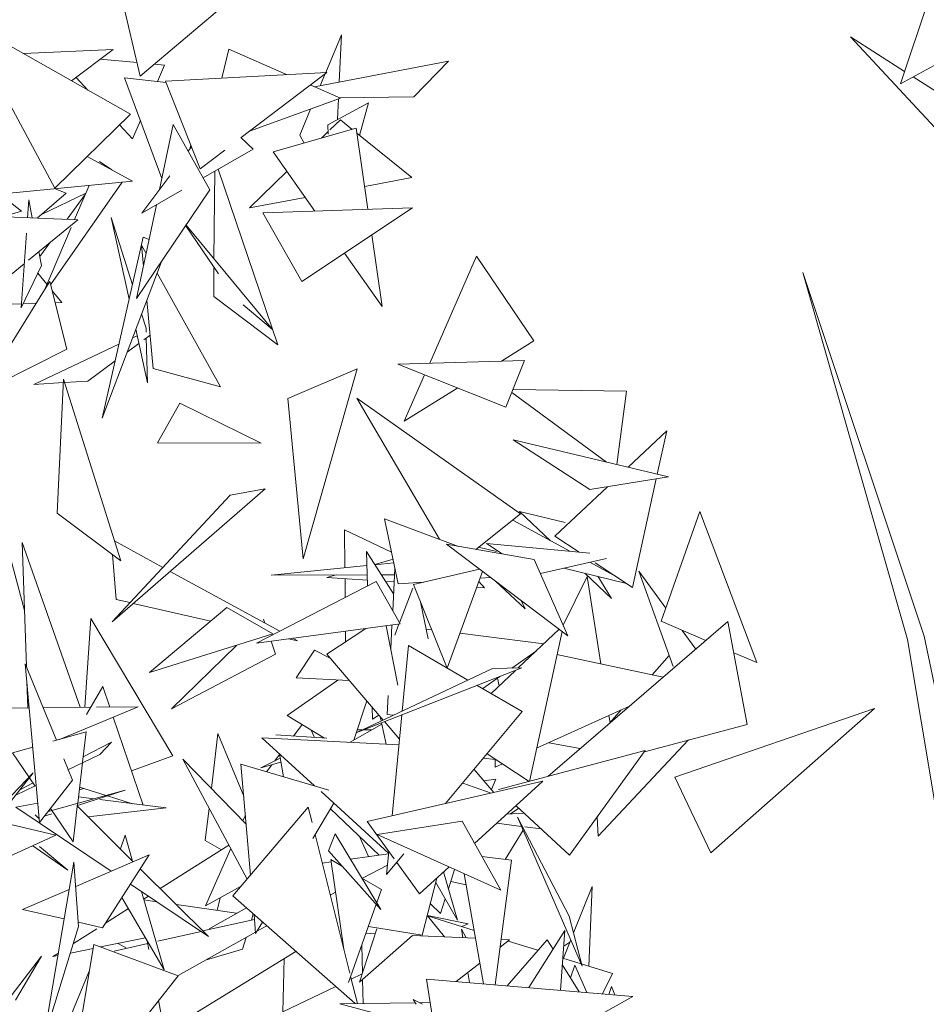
# Model space of a CAD drawing. Header units: metres. Extents: x -14.5 to 13.2, y -19 to 3.3.
# Tile 167 of 210: x 11.229 to 11.404, y 2.838 to 3.028. Entities that reach past the tile are written whole.
import ezdxf

# ---------------------------------------------------------------- set-up
doc = ezdxf.new("R2010")
doc.units = ezdxf.units.M
doc.layers.add('G-IMPT', color=7, linetype='Continuous', lineweight=5)
doc.layers.add('L-PLNT', color=7, linetype='Continuous', lineweight=5, true_color=0x005900)

# ---------------------------------------------------------------- blocks, each defined once
blk = doc.blocks.new('ÁRVORES ORNAMENTAIS - Pequeno e Médio Porte - Ipê-roxo-2870950-CORTE_CALÇADA')
at = {"layer": 'G-IMPT', "color": 253, "true_color": 0xaaaaaa}
for p, q in [((7.50855, 3.03213), (7.51221, 3.01668)), ((7.66495, 3.03338), (7.65887, 3.01522)), ((7.51221, 3.01668), (7.52959, 3.03132)), ((7.49573, 2.99509), (7.4783, 3.0275)), ((7.51034, 3.00932), (7.4783, 3.0275)), ((7.67935, 3.02636), (7.65887, 3.01522)), ((7.548, 3.0174), (7.55101, 3.02463)), ((7.55059, 3.01551), (7.55101, 3.02463)), ((7.65966, 3.0176), (7.64923, 3.02428)), ((7.6689, 3.00311), (7.64923, 3.02428)), ((7.48968, 3.02105), (7.50697, 3.02183)), ((7.49895, 3.01578), (7.50697, 3.02183)), ((7.5293, 3.02186), (7.52798, 3.01632)), ((7.5293, 3.02186), (7.54041, 3.01699)), ((7.51159, 3.0193), (7.50445, 3.01993)), ((7.51691, 3.01882), (7.51496, 3.019)), ((7.51552, 3.01563), (7.51691, 3.01882)), ((7.5717, 3.01955), (7.54586, 3.0146)), ((7.56497, 3.01269), (7.5717, 3.01955)), ((7.51709, 3.01574), (7.54819, 3.01741)), ((7.53166, 3.00482), (7.54819, 3.01741)), ((7.54693, 3.01481), (7.54792, 3.0172)), ((7.50208, 3.01401), (7.49984, 3.01645)), ((7.51721, 3.01544), (7.5092, 3.01633)), ((7.5092, 3.01633), (7.51639, 2.99693)), ((7.52378, 2.99881), (7.51709, 3.01574)), ((7.545, 3.01498), (7.55084, 3.01242)), ((7.68349, 3.00235), (7.66131, 3.01655)), ((7.53332, 3.00608), (7.55084, 3.01242)), ((7.54841, 3.0073), (7.55627, 3.01155)), ((7.55026, 3.0083), (7.55044, 3.01228)), ((7.56497, 3.01269), (7.55059, 3.01253)), ((7.55627, 3.01155), (7.55454, 3.00526)), ((7.49573, 2.99509), (7.51034, 3.00932)), ((7.54298, 3.00529), (7.54507, 3.01033)), ((7.51071, 3.00457), (7.51225, 3.00811)), ((7.51858, 3.00734), (7.51595, 2.99482)), ((7.52567, 2.99472), (7.51858, 3.00734)), ((7.55084, 3.00827), (7.54881, 3.0063)), ((7.55312, 3.00641), (7.55084, 3.00827)), ((7.51071, 3.00457), (7.50824, 3.00727)), ((7.55387, 3.00663), (7.53783, 3.00207)), ((7.54848, 3.00598), (7.54719, 3.00473)), ((7.54841, 3.0073), (7.5485, 3.00549)), ((7.55387, 3.00663), (7.55615, 2.991)), ((7.56458, 2.99711), (7.55401, 3.0057)), ((7.53399, 3.00257), (7.53161, 3.00487)), ((7.54298, 3.00529), (7.54386, 3.00378)), ((7.47496, 3.00187), (7.4893, 2.99063)), ((7.5221, 3.00304), (7.52147, 3.0022)), ((7.52198, 3.00336), (7.52181, 3.00265)), ((7.52378, 2.99881), (7.52852, 3.00243)), ((7.53399, 3.00257), (7.52436, 2.99705)), ((7.53783, 3.00207), (7.54589, 2.99064)), ((7.50196, 3.00115), (7.51071, 2.99644)), ((7.50433, 3.00024), (7.50673, 2.99858)), ((7.52644, 2.98144), (7.5266, 2.99833)), ((7.53879, 2.96487), (7.52726, 2.99871)), ((7.54052, 2.99826), (7.53332, 2.99127)), ((7.48636, 2.99401), (7.51071, 2.99644)), ((7.50871, 2.99624), (7.49493, 2.9764)), ((7.51793, 2.99746), (7.51254, 2.99027)), ((7.56458, 2.99711), (7.55551, 2.99541)), ((7.49232, 2.98928), (7.49795, 2.99413)), ((7.49316, 2.99), (7.50172, 2.99413)), ((7.49795, 2.99413), (7.49582, 2.99495)), ((7.50235, 2.9956), (7.49953, 2.989)), ((7.52567, 2.99472), (7.51152, 2.97378)), ((7.52021, 2.99466), (7.51254, 2.99027)), ((7.49069, 2.99282), (7.49045, 2.98936)), ((7.49069, 2.99282), (7.49138, 2.98932)), ((7.49809, 2.98906), (7.50161, 2.99386)), ((7.54404, 2.99327), (7.53332, 2.99127)), ((7.48565, 2.98955), (7.4893, 2.99063)), ((7.51533, 2.99186), (7.51152, 2.97378)), ((7.53585, 2.9903), (7.56474, 2.9913)), ((7.54338, 2.97704), (7.53585, 2.9903)), ((7.54338, 2.97704), (7.56474, 2.9913)), ((7.48051, 2.98975), (7.5002, 2.98897)), ((7.49068, 2.98118), (7.5002, 2.98897)), ((7.5107, 2.97643), (7.50663, 2.9894)), ((7.51007, 2.97368), (7.50663, 2.9894)), ((7.49889, 2.9875), (7.49372, 2.9754)), ((7.52734, 2.97851), (7.52101, 2.98783)), ((7.52108, 2.98793), (7.53773, 2.96778)), ((7.49025, 2.98641), (7.48925, 2.972)), ((7.49285, 2.98189), (7.4948, 2.98455)), ((7.51278, 2.98561), (7.50486, 2.95068)), ((7.51278, 2.98561), (7.51392, 2.98519)), ((7.55688, 2.98605), (7.5589, 2.97222)), ((7.49267, 2.98281), (7.49319, 2.98017)), ((7.51284, 2.98002), (7.51245, 2.98408)), ((7.51335, 2.98246), (7.51245, 2.98408)), ((7.51623, 2.98075), (7.50486, 2.95068)), ((7.55161, 2.98253), (7.5589, 2.97222)), ((7.5771, 2.98192), (7.56805, 2.9613)), ((7.5771, 2.98192), (7.58815, 2.96559)), ((7.48237, 2.97438), (7.48984, 2.98049)), ((7.49319, 2.98017), (7.48925, 2.972)), ((7.52638, 2.97418), (7.52643, 2.97966)), ((7.49247, 2.97867), (7.4942, 2.97653)), ((7.49476, 2.97708), (7.49374, 2.97544)), ((7.49808, 2.964), (7.49476, 2.97708)), ((7.52772, 2.95672), (7.51545, 2.97869)), ((7.66021, 2.908), (7.64006, 2.9788)), ((7.66345, 2.90863), (7.64006, 2.9788)), ((7.49373, 2.97543), (7.48144, 2.95564)), ((7.49521, 2.97529), (7.49708, 2.97299)), ((7.51473, 2.96026), (7.51347, 2.97344)), ((7.53879, 2.96487), (7.52638, 2.97418)), ((7.48184, 2.97257), (7.4893, 2.97278)), ((7.48963, 2.97279), (7.49213, 2.97285)), ((7.4958, 2.97296), (7.49708, 2.97299)), ((7.53205, 2.97257), (7.53773, 2.96778)), ((7.51333, 2.96803), (7.51247, 2.9708)), ((7.51362, 2.95748), (7.51135, 2.96785)), ((7.51333, 2.96803), (7.51335, 2.96728)), ((7.51162, 2.96661), (7.51072, 2.96619)), ((7.51411, 2.96673), (7.51288, 2.96582)), ((7.51338, 2.96619), (7.51362, 2.95748)), ((7.58815, 2.96559), (7.58189, 2.96171)), ((7.49808, 2.964), (7.48144, 2.95564)), ((7.50809, 2.96495), (7.49169, 2.95721)), ((7.51195, 2.96513), (7.50969, 2.96345)), ((7.58637, 2.96185), (7.56191, 2.96112)), ((7.58277, 2.95284), (7.58637, 2.96185)), ((7.50736, 2.96173), (7.50211, 2.95783)), ((7.51473, 2.96026), (7.52772, 2.95672)), ((7.54066, 2.95446), (7.55406, 2.96022)), ((7.55406, 2.96022), (7.54367, 2.92354)), ((7.58277, 2.95284), (7.56191, 2.96112)), ((7.49621, 2.93239), (7.49742, 2.95824)), ((7.50847, 2.92316), (7.49742, 2.95824)), ((7.56707, 2.95907), (7.56313, 2.95009)), ((7.49739, 2.95755), (7.49169, 2.95721)), ((7.50211, 2.95783), (7.49763, 2.95756)), ((7.5735, 2.95652), (7.56313, 2.95009)), ((7.60603, 2.95593), (7.58413, 2.95624)), ((7.54066, 2.95446), (7.54367, 2.92354)), ((7.56997, 2.92732), (7.55401, 2.95458)), ((7.58559, 2.93221), (7.55401, 2.95458)), ((7.60216, 2.94221), (7.58389, 2.95566)), ((7.60603, 2.95593), (7.60414, 2.94174)), ((7.51983, 2.95356), (7.51557, 2.94591)), ((7.53553, 2.94586), (7.51983, 2.95356)), ((7.60632, 2.94122), (7.61379, 2.94827)), ((7.61197, 2.93988), (7.61379, 2.94827)), ((7.53553, 2.94586), (7.51557, 2.94591)), ((7.59898, 2.93692), (7.58416, 2.94649)), ((7.58416, 2.94649), (7.61412, 2.93937)), ((7.59898, 2.93692), (7.61412, 2.93937)), ((7.60721, 2.91805), (7.61177, 2.93899)), ((7.53631, 2.93708), (7.50678, 2.91139)), ((7.53631, 2.93708), (7.52958, 2.93583)), ((7.59221, 2.92792), (7.60233, 2.93746)), ((7.52958, 2.93583), (7.50678, 2.91139)), ((7.48988, 2.91357), (7.4844, 2.93409)), ((7.50847, 2.92316), (7.49621, 2.93239)), ((7.57693, 2.92538), (7.58559, 2.93221)), ((7.59416, 2.93054), (7.58541, 2.93271)), ((7.59137, 2.92705), (7.58541, 2.93271)), ((7.61268, 2.9115), (7.62014, 2.93267)), ((7.63114, 2.90352), (7.62014, 2.93267)), ((7.56197, 2.91875), (7.55935, 2.93128)), ((7.55935, 2.93128), (7.57362, 2.92596)), ((7.5841, 2.93103), (7.59508, 2.92502)), ((7.55162, 2.92914), (7.56069, 2.92487)), ((7.55162, 2.92914), (7.55169, 2.92183)), ((7.59221, 2.92792), (7.59687, 2.92485)), ((7.49025, 2.90279), (7.48944, 2.92672)), ((7.50062, 2.8949), (7.48944, 2.92672)), ((7.50726, 2.92701), (7.51659, 2.92191)), ((7.58824, 2.9234), (7.57127, 2.92637)), ((7.59471, 2.90869), (7.57127, 2.92637)), ((7.57748, 2.92581), (7.58097, 2.92495)), ((7.58203, 2.92449), (7.57904, 2.92651)), ((7.57904, 2.92651), (7.59895, 2.92466)), ((7.50684, 2.92439), (7.50758, 2.91571)), ((7.5611, 2.91678), (7.55584, 2.92499)), ((7.55608, 2.91833), (7.55584, 2.92499)), ((7.55594, 2.92225), (7.53745, 2.92042)), ((7.56098, 2.92347), (7.55744, 2.92249)), ((7.56113, 2.92277), (7.55749, 2.92241)), ((7.58824, 2.9234), (7.59471, 2.90869)), ((7.5894, 2.92075), (7.60215, 2.92363)), ((7.59894, 2.92291), (7.60423, 2.92001)), ((7.60001, 2.92279), (7.60721, 2.91805)), ((7.51799, 2.92114), (7.53912, 2.90959)), ((7.556, 2.92044), (7.53745, 2.92042)), ((7.55004, 2.92044), (7.54824, 2.91994)), ((7.56129, 2.92045), (7.55875, 2.92044)), ((7.56093, 2.91353), (7.56136, 2.92169)), ((7.56491, 2.91862), (7.57768, 2.92154)), ((7.57825, 2.92111), (7.57144, 2.90245)), ((7.5938, 2.91077), (7.59844, 2.92015)), ((7.59395, 2.92178), (7.60604, 2.91882)), ((7.60311, 2.91591), (7.59796, 2.9208)), ((7.60107, 2.90328), (7.59844, 2.92015)), ((7.6005, 2.92018), (7.60311, 2.91591)), ((7.61503, 2.90277), (7.60838, 2.92115)), ((7.61358, 2.91406), (7.60838, 2.92115)), ((7.55776, 2.91919), (7.53464, 2.90729)), ((7.55604, 2.91943), (7.54824, 2.91994)), ((7.55172, 2.91971), (7.55175, 2.9161)), ((7.56235, 2.91098), (7.55776, 2.91919)), ((7.56122, 2.91909), (7.55955, 2.9192)), ((7.56197, 2.91875), (7.56695, 2.91908)), ((7.56491, 2.91862), (7.57144, 2.90247)), ((7.57861, 2.91796), (7.57714, 2.91806)), ((7.57754, 2.91917), (7.57861, 2.91796)), ((7.57778, 2.9198), (7.5798, 2.91994)), ((7.58073, 2.91924), (7.5865, 2.91392)), ((7.56223, 2.9112), (7.5648, 2.91789)), ((7.50758, 2.91571), (7.51024, 2.9151)), ((7.51088, 2.91496), (7.52584, 2.91154)), ((7.56773, 2.90813), (7.56626, 2.91526)), ((7.5865, 2.91392), (7.58568, 2.9155)), ((7.52893, 2.91413), (7.51398, 2.9016)), ((7.52893, 2.91413), (7.53778, 2.90905)), ((7.50152, 2.89491), (7.50265, 2.91205)), ((7.51852, 2.88554), (7.50265, 2.91205)), ((7.56235, 2.91098), (7.53464, 2.90729)), ((7.536, 2.91194), (7.53627, 2.91115)), ((7.55968, 2.91063), (7.56191, 2.8992)), ((7.56054, 2.9062), (7.56078, 2.91077)), ((7.5613, 2.9088), (7.56213, 2.91095)), ((7.6256, 2.91145), (7.59083, 2.88157)), ((7.61268, 2.9115), (7.62131, 2.90777)), ((7.6256, 2.91145), (7.62929, 2.89158)), ((7.53778, 2.90905), (7.51398, 2.9016)), ((7.54819, 2.90513), (7.55576, 2.9101)), ((7.55181, 2.90958), (7.55183, 2.90752)), ((7.56734, 2.91001), (7.56844, 2.90988)), ((7.5739, 2.90919), (7.59007, 2.90716)), ((7.58511, 2.90249), (7.59304, 2.90995)), ((7.58728, 2.88062), (7.59358, 2.90954)), ((7.6194, 2.90612), (7.61675, 2.90974)), ((7.67883, 2.83492), (7.66345, 2.90863)), ((7.53078, 2.90686), (7.51824, 2.89464)), ((7.53747, 2.90766), (7.53833, 2.90519)), ((7.54084, 2.90811), (7.54253, 2.90773)), ((7.54163, 2.90822), (7.54253, 2.90773)), ((7.56394, 2.9068), (7.56274, 2.89419)), ((7.56394, 2.9068), (7.57542, 2.90017)), ((7.67246, 2.83475), (7.66021, 2.908)), ((7.53833, 2.90519), (7.51824, 2.89464)), ((7.54585, 2.90595), (7.54232, 2.90057)), ((7.54885, 2.90436), (7.54585, 2.90595)), ((7.54819, 2.90513), (7.55906, 2.89245)), ((7.5839, 2.90247), (7.58865, 2.90582)), ((7.59261, 2.90508), (7.61312, 2.90072)), ((7.61425, 2.90493), (7.61096, 2.90118)), ((7.62672, 2.90543), (7.63114, 2.90352)), ((7.49604, 2.88854), (7.49004, 2.9033)), ((7.49279, 2.87271), (7.49004, 2.9033)), ((7.58583, 2.9025), (7.55398, 2.89006)), ((7.58015, 2.90241), (7.55398, 2.89006)), ((7.5799, 2.89758), (7.58462, 2.90202)), ((7.58583, 2.9025), (7.58015, 2.90241)), ((7.49052, 2.89482), (7.49035, 2.89986)), ((7.54053, 2.8933), (7.55031, 2.90016)), ((7.55254, 2.90005), (7.54232, 2.90057)), ((7.57721, 2.89913), (7.58592, 2.8941)), ((7.57829, 2.89851), (7.5816, 2.90084)), ((7.58116, 2.90054), (7.58146, 2.89905)), ((7.50185, 2.89352), (7.505, 2.89895)), ((7.505, 2.89895), (7.50636, 2.89495)), ((7.55988, 2.89354), (7.56007, 2.89718)), ((7.5534, 2.88854), (7.5559, 2.89614)), ((7.47852, 2.89471), (7.4908, 2.89482)), ((7.49348, 2.89484), (7.50266, 2.89492)), ((7.49666, 2.88872), (7.51183, 2.895)), ((7.50376, 2.89493), (7.51183, 2.895)), ((7.55702, 2.8926), (7.55693, 2.89493)), ((7.55824, 2.8934), (7.55702, 2.8926)), ((7.55988, 2.89354), (7.56107, 2.89341)), ((7.56267, 2.89345), (7.56082, 2.87395)), ((7.58592, 2.8941), (7.57113, 2.87633)), ((7.58867, 2.88699), (7.60662, 2.89514)), ((7.605, 2.8944), (7.60284, 2.89194)), ((7.61537, 2.88144), (7.6539, 2.89468)), ((7.62232, 2.86681), (7.6539, 2.89468)), ((7.50702, 2.89301), (7.5128, 2.87604)), ((7.54774, 2.88896), (7.54053, 2.8933)), ((7.54177, 2.88935), (7.54343, 2.89156)), ((7.55881, 2.89163), (7.55271, 2.88815)), ((7.55849, 2.89312), (7.55867, 2.89227)), ((7.55875, 2.89192), (7.55965, 2.8878)), ((7.55932, 2.89214), (7.56222, 2.88876)), ((7.60285, 2.8919), (7.60262, 2.89332)), ((7.62929, 2.89158), (7.60947, 2.88634)), ((7.50176, 2.89018), (7.49538, 2.88835)), ((7.50176, 2.89018), (7.50108, 2.88433)), ((7.52595, 2.87922), (7.52721, 2.88983)), ((7.53217, 2.87779), (7.52721, 2.88983)), ((7.5384, 2.88957), (7.54821, 2.88893)), ((7.5452, 2.89049), (7.54583, 2.88909)), ((7.55499, 2.89054), (7.55405, 2.89053)), ((7.55692, 2.89055), (7.55521, 2.89054)), ((7.5067, 2.8882), (7.50119, 2.88534)), ((7.5067, 2.8882), (7.50443, 2.88583)), ((7.54583, 2.87978), (7.53566, 2.88902)), ((7.56212, 2.88767), (7.53566, 2.88902)), ((7.59102, 2.88806), (7.59711, 2.88697)), ((7.60054, 2.87006), (7.618, 2.8886)), ((7.49148, 2.88724), (7.48759, 2.88612)), ((7.48759, 2.88612), (7.49196, 2.87969)), ((7.50443, 2.88583), (7.49823, 2.88283)), ((7.53817, 2.88455), (7.53908, 2.88578)), ((7.53905, 2.88594), (7.53985, 2.8815)), ((7.57912, 2.88593), (7.58727, 2.88062)), ((7.58133, 2.87903), (7.60965, 2.88659)), ((7.59503, 2.8664), (7.60965, 2.88659)), ((7.49834, 2.8829), (7.49749, 2.88498)), ((7.50106, 2.8842), (7.50015, 2.8764)), ((7.51852, 2.88554), (7.51055, 2.88264)), ((7.53283, 2.86175), (7.52042, 2.88489)), ((7.53264, 2.87237), (7.52042, 2.88489)), ((7.53163, 2.88395), (7.54861, 2.8789)), ((7.53163, 2.88395), (7.5335, 2.86253)), ((7.53921, 2.88507), (7.53548, 2.88323)), ((7.53935, 2.8843), (7.53548, 2.88323)), ((7.58078, 2.88484), (7.57839, 2.88506)), ((7.5807, 2.88485), (7.58066, 2.88335)), ((7.58066, 2.88335), (7.58208, 2.884)), ((7.47397, 2.86406), (7.49156, 2.88223)), ((7.48113, 2.86906), (7.49156, 2.88223)), ((7.49916, 2.88086), (7.49834, 2.88288)), ((7.5366, 2.88247), (7.53761, 2.88382)), ((7.58045, 2.87848), (7.57662, 2.88293)), ((7.49153, 2.88032), (7.48901, 2.87901)), ((7.49916, 2.88086), (7.49279, 2.87271)), ((7.55602, 2.87285), (7.58987, 2.88065)), ((7.5799, 2.87835), (7.57443, 2.8803)), ((7.57672, 2.86861), (7.58987, 2.88065)), ((7.58081, 2.88104), (7.57853, 2.88071)), ((7.58081, 2.88104), (7.57997, 2.87903)), ((7.62232, 2.86681), (7.61537, 2.88144)), ((7.49191, 2.87977), (7.48819, 2.87797)), ((7.50931, 2.87893), (7.49444, 2.87482)), ((7.50931, 2.87893), (7.50009, 2.87594)), ((7.50127, 2.87927), (7.50047, 2.87897)), ((7.50051, 2.8795), (7.50562, 2.87791)), ((7.56013, 2.86679), (7.5471, 2.87863)), ((7.49245, 2.87642), (7.48819, 2.87566)), ((7.50014, 2.87635), (7.49927, 2.86894)), ((7.50325, 2.87725), (7.50029, 2.87763)), ((7.51722, 2.87548), (7.50444, 2.8771)), ((7.50589, 2.87782), (7.51075, 2.8763)), ((7.54958, 2.87638), (7.5455, 2.8696)), ((7.48819, 2.87566), (7.50662, 2.86329)), ((7.49518, 2.87435), (7.4937, 2.87387)), ((7.49488, 2.87539), (7.49927, 2.86894)), ((7.50008, 2.87583), (7.51086, 2.86512)), ((7.51722, 2.87548), (7.50216, 2.87377)), ((7.52477, 2.86921), (7.5255, 2.87542)), ((7.5301, 2.85852), (7.54463, 2.87563)), ((7.54463, 2.87563), (7.54536, 2.8727)), ((7.55831, 2.86639), (7.54893, 2.8753)), ((7.58629, 2.87446), (7.58292, 2.87428)), ((7.58522, 2.87545), (7.58364, 2.87432)), ((7.58471, 2.87592), (7.59503, 2.8664)), ((7.48425, 2.87299), (7.49596, 2.87022)), ((7.49196, 2.87414), (7.49259, 2.87351)), ((7.49278, 2.87358), (7.49259, 2.87351)), ((7.53249, 2.87412), (7.53201, 2.87302)), ((7.56121, 2.86566), (7.55602, 2.87285)), ((7.57431, 2.87294), (7.55794, 2.87037)), ((7.57431, 2.87294), (7.58175, 2.8596)), ((7.58102, 2.87254), (7.58579, 2.87193)), ((7.5975, 2.84494), (7.58501, 2.87373)), ((7.59499, 2.85461), (7.58501, 2.87373)), ((7.60054, 2.87006), (7.60034, 2.87373)), ((7.58264, 2.86556), (7.5861, 2.87123)), ((7.58644, 2.87185), (7.58956, 2.87145)), ((7.48229, 2.86403), (7.49596, 2.87022)), ((7.5084, 2.86757), (7.50929, 2.87023)), ((7.50929, 2.87023), (7.51073, 2.86525)), ((7.52477, 2.86921), (7.5279, 2.86743)), ((7.54595, 2.87034), (7.55263, 2.84364)), ((7.54982, 2.87046), (7.54854, 2.86719)), ((7.54982, 2.87046), (7.55865, 2.85592)), ((7.55442, 2.87009), (7.55622, 2.8661)), ((7.55794, 2.87037), (7.58175, 2.8596)), ((7.4915, 2.8682), (7.49826, 2.86346)), ((7.49278, 2.86808), (7.49826, 2.86346)), ((7.52931, 2.86832), (7.51607, 2.85994)), ((7.52966, 2.86766), (7.52481, 2.85659)), ((7.55865, 2.85592), (7.54854, 2.86719)), ((7.56016, 2.86711), (7.55974, 2.86263)), ((7.49943, 2.86504), (7.49352, 2.8306)), ((7.50033, 2.85262), (7.49943, 2.86504)), ((7.49977, 2.86032), (7.51392, 2.86644)), ((7.50494, 2.85238), (7.51392, 2.86644)), ((7.54733, 2.86484), (7.54905, 2.86508)), ((7.55147, 2.84827), (7.54898, 2.86553)), ((7.55122, 2.8642), (7.54898, 2.86553)), ((7.55277, 2.86561), (7.56012, 2.86665)), ((7.56306, 2.86662), (7.55974, 2.86263)), ((7.56611, 2.85889), (7.5617, 2.86499)), ((7.5781, 2.86613), (7.58384, 2.86541)), ((7.58384, 2.86541), (7.5807, 2.84136)), ((7.51222, 2.86377), (7.52537, 2.85071)), ((7.55991, 2.86443), (7.55507, 2.86191)), ((7.56611, 2.85889), (7.5718, 2.8641)), ((7.57075, 2.86313), (7.57344, 2.85382)), ((7.57168, 2.8599), (7.57285, 2.86362)), ((7.55873, 2.85972), (7.55499, 2.86195)), ((7.56663, 2.85095), (7.56946, 2.86196)), ((7.56923, 2.86107), (7.57344, 2.85382)), ((7.5751, 2.86064), (7.57213, 2.86131)), ((7.57473, 2.86278), (7.57841, 2.84155)), ((7.48953, 2.85589), (7.49853, 2.85978)), ((7.51032, 2.86081), (7.52537, 2.85071)), ((7.51243, 2.85939), (7.5168, 2.84426)), ((7.53168, 2.86039), (7.52481, 2.85659)), ((7.54989, 2.85921), (7.54887, 2.85867)), ((7.55785, 2.85724), (7.55873, 2.85972)), ((7.59582, 2.8514), (7.59943, 2.86035)), ((7.59875, 2.84496), (7.59943, 2.86035)), ((7.50868, 2.85824), (7.5168, 2.84426)), ((7.51378, 2.85849), (7.51286, 2.8579)), ((7.5129, 2.85775), (7.5154, 2.85739)), ((7.52762, 2.85815), (7.52704, 2.85572)), ((7.5301, 2.85852), (7.55368, 2.83773)), ((7.57017, 2.85512), (7.57106, 2.85792)), ((7.49754, 2.85406), (7.48953, 2.85589)), ((7.50995, 2.85606), (7.50549, 2.85324)), ((7.51919, 2.85685), (7.5308, 2.85518)), ((7.53269, 2.85624), (7.52548, 2.85219)), ((7.5524, 2.84181), (7.55774, 2.85694)), ((7.57017, 2.85512), (7.56819, 2.857)), ((7.52432, 2.85175), (7.53425, 2.85399)), ((7.53365, 2.85385), (7.53402, 2.85506)), ((7.53416, 2.85494), (7.53448, 2.85127)), ((7.53581, 2.85348), (7.53448, 2.85127)), ((7.56761, 2.85475), (7.57545, 2.85315)), ((7.57662, 2.85186), (7.56763, 2.85466)), ((7.57091, 2.8506), (7.56763, 2.85466)), ((7.5975, 2.84494), (7.59499, 2.85461)), ((7.50033, 2.85262), (7.49352, 2.8306)), ((7.50383, 2.85219), (7.49931, 2.84933)), ((7.50494, 2.85238), (7.50027, 2.85344)), ((7.51559, 2.84978), (7.52394, 2.85166)), ((7.53473, 2.85169), (7.53664, 2.85275)), ((7.55787, 2.85219), (7.55453, 2.84189)), ((7.56663, 2.85095), (7.55622, 2.85261)), ((7.57509, 2.85041), (7.57422, 2.85209)), ((7.57446, 2.85044), (7.57422, 2.85209)), ((7.57427, 2.85259), (7.57545, 2.85315)), ((7.58715, 2.84082), (7.59414, 2.85183)), ((7.59326, 2.8403), (7.59414, 2.85183)), ((7.51324, 2.8504), (7.50455, 2.84866)), ((7.51354, 2.84986), (7.51387, 2.8482)), ((7.51953, 2.84316), (7.53446, 2.85153)), ((7.53193, 2.84821), (7.53263, 2.8505)), ((7.56475, 2.85086), (7.55453, 2.84189)), ((7.55576, 2.8513), (7.55756, 2.85122)), ((7.56475, 2.85089), (7.57689, 2.85033)), ((7.58164, 2.8486), (7.58346, 2.85002)), ((7.58184, 2.8501), (7.58346, 2.85002)), ((7.58301, 2.84117), (7.59071, 2.85007)), ((7.58894, 2.84802), (7.58319, 2.84981)), ((7.59185, 2.84822), (7.59071, 2.85007)), ((7.59384, 2.84649), (7.59528, 2.85006)), ((7.50324, 2.84914), (7.49811, 2.81833)), ((7.50311, 2.84837), (7.49875, 2.84749)), ((7.51953, 2.84312), (7.50324, 2.84914)), ((7.50716, 2.84788), (7.51365, 2.84934)), ((7.50958, 2.84842), (7.50796, 2.84934)), ((7.51693, 2.83231), (7.54225, 2.84781)), ((7.53193, 2.84821), (7.52479, 2.84611)), ((7.55508, 2.84359), (7.55495, 2.84902)), ((7.59391, 2.8488), (7.59508, 2.84957)), ((7.47683, 2.82563), (7.49319, 2.84687)), ((7.48813, 2.83839), (7.49319, 2.84687)), ((7.49642, 2.84749), (7.49534, 2.84681)), ((7.49633, 2.84701), (7.49534, 2.84681)), ((7.54, 2.84643), (7.53973, 2.83617)), ((7.60335, 2.84353), (7.59373, 2.84653)), ((7.50238, 2.84398), (7.49341, 2.82244)), ((7.57319, 2.842), (7.57772, 2.84554)), ((7.59689, 2.83999), (7.59364, 2.8453)), ((7.59605, 2.84513), (7.59524, 2.84268)), ((7.59605, 2.84513), (7.59838, 2.83987)), ((7.51953, 2.84312), (7.49763, 2.81546)), ((7.5528, 2.84295), (7.55411, 2.83774)), ((7.55293, 2.84245), (7.55503, 2.84345)), ((7.55522, 2.83776), (7.55511, 2.8424)), ((7.57001, 2.82578), (7.56747, 2.84248)), ((7.56747, 2.84248), (7.60723, 2.83912)), ((7.57573, 2.84178), (7.57544, 2.84375)), ((7.60335, 2.84353), (7.6014, 2.83961)), ((7.53973, 2.83617), (7.54994, 2.84103)), ((7.60261, 2.83951), (7.60314, 2.84105)), ((7.60378, 2.83941), (7.60314, 2.84105)), ((7.51576, 2.83836), (7.51693, 2.83231)), ((7.56665, 2.83764), (7.56488, 2.8385)), ((7.56542, 2.83761), (7.56488, 2.8385)), ((7.57959, 2.82367), (7.60723, 2.83912)), ((7.5507, 2.83769), (7.56524, 2.8379)), ((7.5507, 2.83769), (7.55792, 2.83576)), ((7.56608, 2.83791), (7.56816, 2.83794))]:
    blk.add_line(p, q, dxfattribs=at)

msp = doc.modelspace()

# ---------------------------------------------------------------- block references
at = {"layer": 'L-PLNT', "color": 253, "true_color": 0xaaaaaa}
msp.add_blockref('ÁRVORES ORNAMENTAIS - Pequeno e Médio Porte - Ipê-roxo-2870950-CORTE_CALÇADA', (3.74032, 0), dxfattribs=at)

doc.saveas('drawing.dxf')
